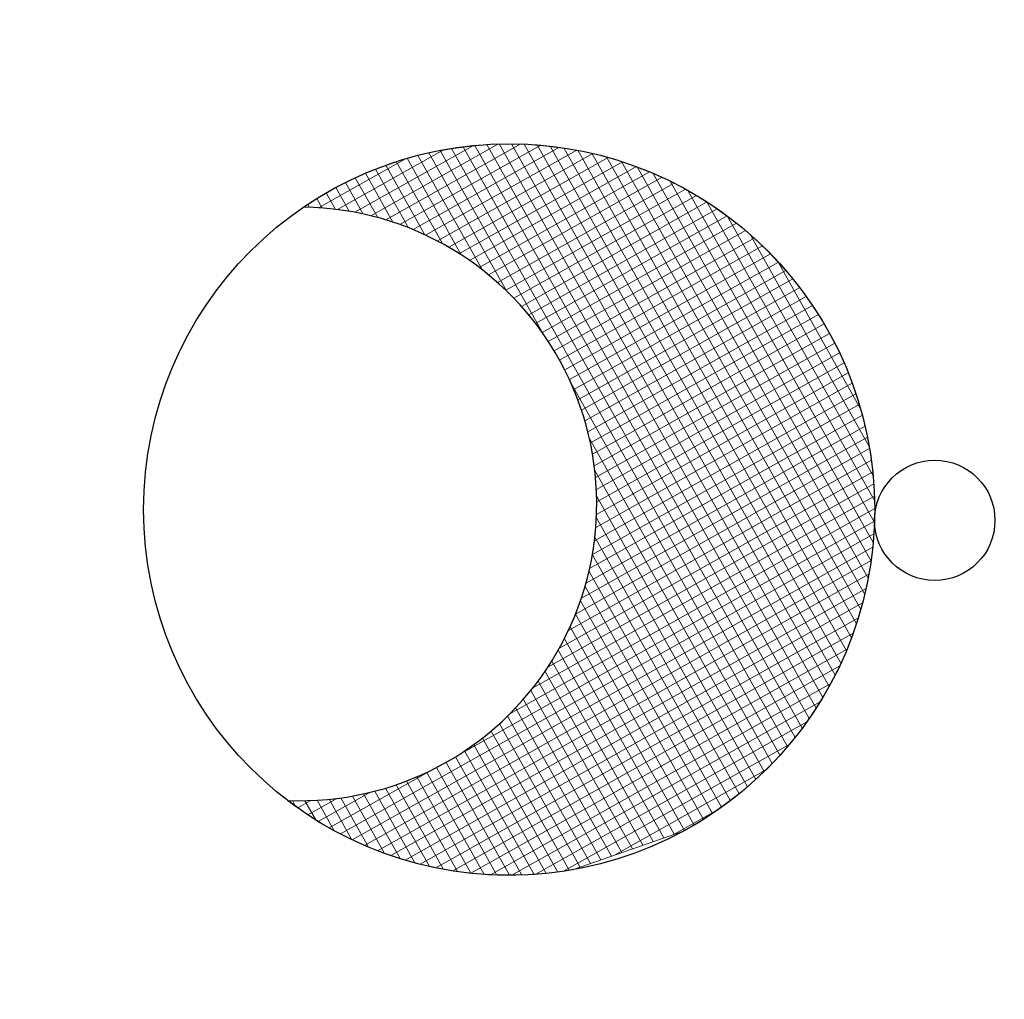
# Model space of a CAD drawing. Header units: metres. Extents: x 479801 to 960259, y 275948 to 557431.
# Tile 45 of 48: x 955651.19 to 955654.85, y 556885.47 to 556889.11. Entities that reach past the tile are written whole.
import ezdxf

# ---------------------------------------------------------------- set-up
doc = ezdxf.new("R2010")
doc.units = ezdxf.units.M
doc.layers.add('0_ELTA_Ielas_armatura', color=230, linetype='Continuous', lineweight=0)

# ---------------------------------------------------------------- blocks, each defined once
blk = doc.blocks.new('*U11401')
at = {"layer": '0_ELTA_Ielas_armatura', "color": 230, "linetype": 'Continuous', "lineweight": 30}
blk.add_circle((-2.228515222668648e-05, -6.15784665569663e-06), 1.675453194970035, dxfattribs=at)
blk.add_arc((0.8979104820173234, 0.3350021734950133), 1.359395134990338, 109.5655397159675, 291.3543870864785, dxfattribs=at)
blk = doc.blocks.new('*U11400')
at = {"layer": '0_ELTA_Ielas_armatura', "linetype": 'Continuous', "lineweight": 0}
h = blk.add_hatch(dxfattribs=at)
h.set_pattern_fill('CROSSHATCH', color=230, style=0, pattern_type=2)
h.set_pattern_definition([(118.18052, (0.236082, 0.306435), (-0.003569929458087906, -0.001912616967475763), []), (208.18052, (0.236082, 0.306435), (0.001912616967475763, -0.003569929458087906), [])])
h.paths.add_polyline_path([(-0.1137130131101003, -0.09631611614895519, -0.3757056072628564), (-0.08855862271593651, 0.0806278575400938, -0.4846106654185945), (0.1205761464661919, 0.04003460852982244), (0.1340904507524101, -0.001397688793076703, -0.2093435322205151), (0.1062397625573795, -0.1066453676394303, 1.015733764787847)])
at = {"layer": '0_ELTA_Ielas_armatura', "color": 230, "linetype": 'Continuous', "lineweight": 0, "flags": 128}
blk.add_lwpolyline([(0.1062397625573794, -0.1066453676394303, 0.2093435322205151), (0.1340904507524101, -0.001397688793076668), (0.1205761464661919, 0.04003460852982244, 0.4846106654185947), (-0.08855862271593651, 0.08062785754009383, 0.3757056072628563), (-0.1137130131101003, -0.09631611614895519, -1.015733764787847), (0.1062397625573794, -0.1066453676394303)], format="xyb", close=True, dxfattribs=at)
at = {"layer": '0_ELTA_Ielas_armatura', "color": 230, "linetype": 'Continuous', "lineweight": 30}
blk.add_circle((0.007200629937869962, 0.135663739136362), 0.0223409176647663, dxfattribs=at)
at = {"layer": '0_ELTA_Ielas_armatura', "color": 230, "linetype": 'Continuous', "lineweight": 30, "xscale": 0.08100000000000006, "yscale": 0.08100000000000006, "zscale": 0.08100000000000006, "rotation": 246.8513320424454}
blk.add_blockref('*U11401', (-1.467447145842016e-05, -0.02222142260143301), dxfattribs=at)

msp = doc.modelspace()

# ---------------------------------------------------------------- block references
at = {"layer": '0_ELTA_Ielas_armatura', "color": 230, "linetype": 'Continuous', "lineweight": 0, "xscale": 9.999999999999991, "yscale": 9.999999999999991, "zscale": 9.999999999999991, "rotation": 271.1651059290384}
msp.add_blockref('*U11400', (955653.2331752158, 556887.293666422), dxfattribs=at)

doc.saveas('drawing.dxf')
